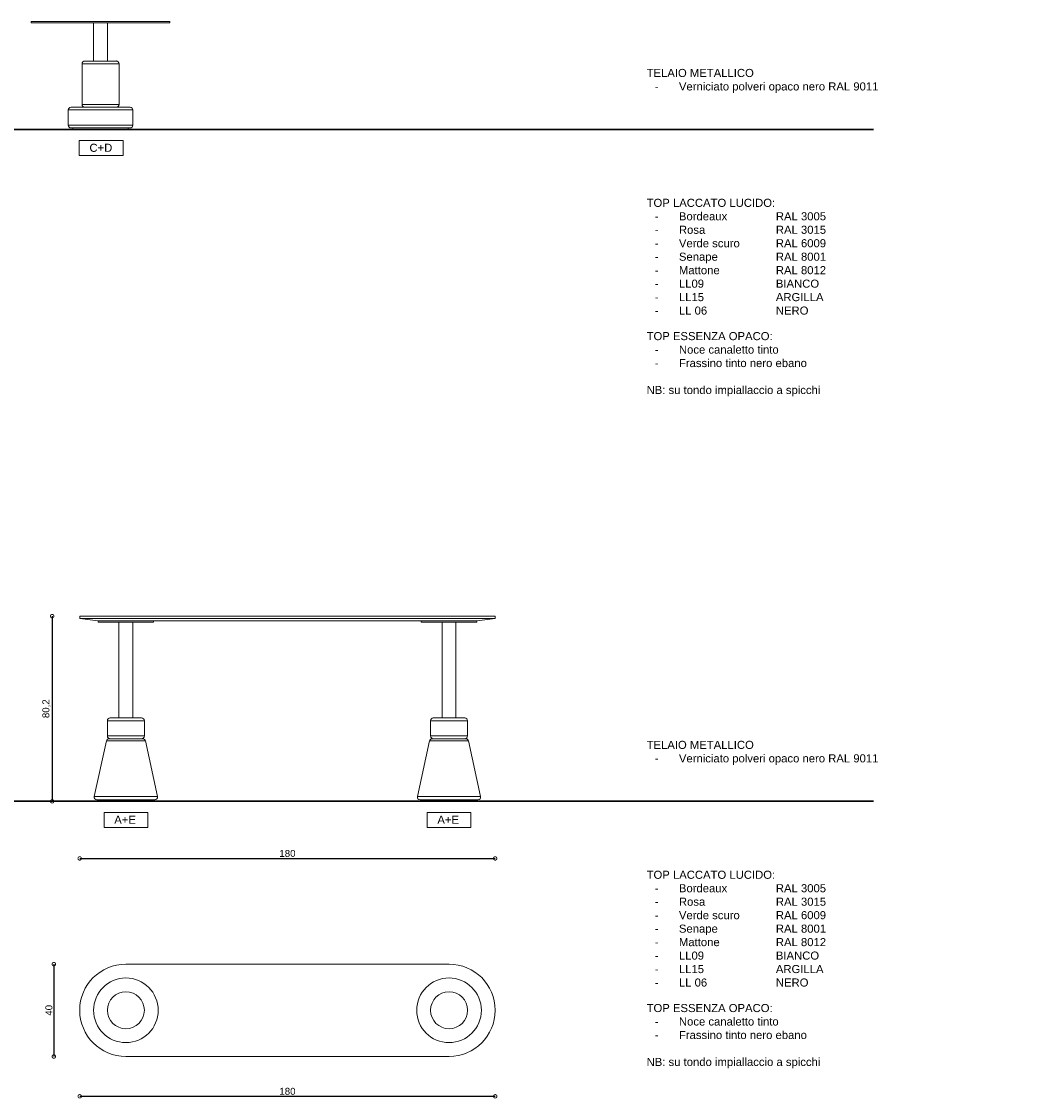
# Model space of a CAD drawing. Header units: millimetres. Extents: x 212 to 4870, y -1159 to 1622.
# Tile 7 of 21: x 4431 to 4870, y -1159 to -693. Entities that reach past the tile are written whole.
import ezdxf

# ---------------------------------------------------------------- set-up
doc = ezdxf.new("R2010")
doc.units = ezdxf.units.MM
doc.header["$PDSIZE"] = -1
doc.layers.get('0').update_dxf_attribs({"lineweight": 9})
doc.layers.add('FORMAT', color=7, linetype='Continuous')
doc.styles.get("Standard").update_dxf_attribs({"font": 'Arial.ttf'})
doc.dimstyles.new('ISO-25', dxfattribs={"dimtxt": 3, "dimasz": 3, "dimexe": 1.25, "dimexo": 0.625, "dimtad": 1, "dimdec": 1, "dimtxsty": 'Standard', "dimblk": 'DOTSMALL', "dimblk1": 'DOTSMALL', "dimblk2": 'DOTSMALL', "dimcen": 2.5, "dimse1": 1, "dimse2": 1, "dimadec": 0, "dimazin": 0, "dimtfac": 1, "dimtdec": 1, "dimtmove": 0, "dimatfit": 3, "dimldrblk": 'DOTSMALL', "dimfxl": 1, "dimarcsym": 0})

# ---------------------------------------------------------------- blocks, each defined once
blk = doc.blocks.new('_DotSmall')
at = {"color": 0, "linetype": 'ByBlock', "const_width": 0.5}
blk.add_lwpolyline([(-0.0625, 0, 1), (0.0625, 0, 1)], format="xyb", close=True, dxfattribs=at)
blk = doc.blocks.new('*D91')
at = {"color": 0, "lineweight": -2, "transparency": 16777216}
blk.add_line((4444.53, -950.49), (4444.53, -1030.69), dxfattribs=at)
at = {"layer": 'Defpoints', "color": 0, "transparency": 16777216}
for p in [(4456.48, -950.49), (4444.53, -1030.69), (4456.48, -1030.69)]:
    blk.add_point(p, dxfattribs=at)
at = {"color": 0, "lineweight": -2, "transparency": 16777216, "xscale": 3, "yscale": 3, "zscale": 3}
for p, rotation in [((4444.53, -950.49), 90), ((4444.53, -1030.69), 270)]:
    blk.add_blockref('_DotSmall', p, dxfattribs=dict(at, rotation=rotation))
at = {"color": 0, "transparency": 16777216, "insert": (4442.1, -990.59), "char_height": 3, "attachment_point": 5, "rotation": 90}
blk.add_mtext('80,2', dxfattribs=at)
blk = doc.blocks.new('*D92')
at = {"color": 0, "lineweight": -2, "transparency": 16777216}
blk.add_line((4456.48, -1055.44), (4636.48, -1055.44), dxfattribs=at)
at = {"layer": 'Defpoints', "color": 0, "transparency": 16777216}
for p in [(4456.48, -951.49), (4636.48, -950.49), (4636.48, -1055.44)]:
    blk.add_point(p, dxfattribs=at)
at = {"color": 0, "lineweight": -2, "transparency": 16777216, "xscale": 3, "yscale": 3, "zscale": 3, "rotation": 180}
blk.add_blockref('_DotSmall', (4456.48, -1055.44), dxfattribs=at)
at = {"color": 0, "lineweight": -2, "transparency": 16777216, "xscale": 3, "yscale": 3, "zscale": 3}
blk.add_blockref('_DotSmall', (4636.48, -1055.44), dxfattribs=at)
at = {"color": 0, "transparency": 16777216, "insert": (4546.48, -1053.3), "char_height": 3, "attachment_point": 5}
blk.add_mtext('180', dxfattribs=at)
blk = doc.blocks.new('*D93')
at = {"color": 0, "lineweight": -2, "transparency": 16777216}
blk.add_line((4445.27, -1101.22), (4445.27, -1141.22), dxfattribs=at)
at = {"layer": 'Defpoints', "color": 0, "transparency": 16777216}
for p in [(4476.48, -1101.22), (4445.27, -1141.22), (4476.48, -1141.22)]:
    blk.add_point(p, dxfattribs=at)
at = {"color": 0, "lineweight": -2, "transparency": 16777216, "xscale": 3, "yscale": 3, "zscale": 3}
for p, rotation in [((4445.27, -1101.22), 90), ((4445.27, -1141.22), 270)]:
    blk.add_blockref('_DotSmall', p, dxfattribs=dict(at, rotation=rotation))
at = {"color": 0, "transparency": 16777216, "insert": (4443.13, -1121.22), "char_height": 3, "attachment_point": 5, "rotation": 90}
blk.add_mtext('40', dxfattribs=at)
blk = doc.blocks.new('*D94')
at = {"color": 0, "lineweight": -2, "transparency": 16777216}
blk.add_line((4456.48, -1158.47), (4636.48, -1158.47), dxfattribs=at)
at = {"layer": 'Defpoints', "color": 0, "transparency": 16777216}
for p in [(4456.48, -1121.22), (4636.48, -1121.22), (4636.48, -1158.47)]:
    blk.add_point(p, dxfattribs=at)
at = {"color": 0, "lineweight": -2, "transparency": 16777216, "xscale": 3, "yscale": 3, "zscale": 3, "rotation": 180}
blk.add_blockref('_DotSmall', (4456.48, -1158.47), dxfattribs=at)
at = {"color": 0, "lineweight": -2, "transparency": 16777216, "xscale": 3, "yscale": 3, "zscale": 3}
blk.add_blockref('_DotSmall', (4636.48, -1158.47), dxfattribs=at)
at = {"color": 0, "transparency": 16777216, "insert": (4546.48, -1156.32), "char_height": 3, "attachment_point": 5}
blk.add_mtext('180', dxfattribs=at)

msp = doc.modelspace()

# ---------------------------------------------------------------- linework, layer by layer
at = {"color": 7, "linetype": 'Continuous', "lineweight": 9}
for p, q in [((4435.51, -692.95), (4435.51, -693.45)), ((4435.51, -692.95), (4465.51, -692.95)), ((4435.51, -693.45), (4465.51, -693.45)), ((4462.51, -693.45), (4462.51, -710.05)), ((4465.51, -692.95), (4495.51, -692.95)), ((4465.51, -693.45), (4495.51, -693.45)), ((4468.51, -710.05), (4468.51, -693.45)), ((4495.51, -693.45), (4495.51, -692.95)), ((4457.51, -711.25), (4457.51, -728.85)), ((4458.71, -710.05), (4471.97, -710.05)), ((4471.91, -710.05), (4458.71, -710.05)), ((4472.31, -710.05), (4471.91, -710.05)), ((4471.97, -710.05), (4472.31, -710.05)), ((4473.51, -728.85), (4473.51, -711.25)), ((4451.51, -731.25), (4451.51, -737.85)), ((4452.71, -730.05), (4478.31, -730.05)), ((4479.51, -737.85), (4479.51, -731.25)), ((4478.31, -739.05), (4452.71, -739.05)), ((4453.51, -739.05), (4453.51, -739.65)), ((4465.51, -739.65), (4453.51, -739.65)), ((4477.51, -739.65), (4465.51, -739.65)), ((4477.51, -739.65), (4477.51, -739.05)), ((4456.48, -950.49), (4456.48, -951.49)), ((4456.48, -950.49), (4476.48, -950.49)), ((4456.48, -951.49), (4464.48, -952.49)), ((4476.48, -951.49), (4456.48, -951.49)), ((4476.48, -950.49), (4616.48, -950.49)), ((4616.48, -951.49), (4476.48, -951.49)), ((4616.48, -950.49), (4636.48, -950.49)), ((4636.48, -951.49), (4616.48, -951.49)), ((4636.48, -951.49), (4628.48, -952.49)), ((4636.48, -951.49), (4636.48, -950.49)), ((4464.48, -952.49), (4464.48, -953.09)), ((4476.48, -952.49), (4464.48, -952.49)), ((4464.48, -953.09), (4476.48, -953.09)), ((4473.48, -953.09), (4473.48, -994.59)), ((4616.48, -952.49), (4476.48, -952.49)), ((4476.48, -953.09), (4488.48, -953.09)), ((4479.48, -994.59), (4479.48, -953.09)), ((4488.48, -953.09), (4488.48, -952.49)), ((4604.48, -952.49), (4604.48, -953.09)), ((4604.48, -953.09), (4616.48, -953.09)), ((4613.48, -953.09), (4613.48, -994.59)), ((4628.48, -952.49), (4616.48, -952.49)), ((4616.48, -953.09), (4628.48, -953.09)), ((4619.48, -994.59), (4619.48, -953.09)), ((4628.48, -953.09), (4628.48, -952.49)), ((4468.48, -995.79), (4468.48, -1002.39)), ((4469.68, -994.59), (4469.82, -994.59)), ((4469.82, -994.59), (4483.28, -994.59)), ((4484.48, -1002.39), (4484.48, -995.79)), ((4608.48, -995.79), (4608.48, -1002.39)), ((4609.68, -994.59), (4609.82, -994.59)), ((4609.82, -994.59), (4623.28, -994.59)), ((4624.48, -1002.39), (4624.48, -995.79)), ((4468.03, -1004.53), (4462.8, -1028.63)), ((4469.2, -1003.59), (4470.26, -1003.59)), ((4470.26, -1003.59), (4483.76, -1003.59)), ((4490.16, -1028.63), (4484.94, -1004.53)), ((4608.03, -1004.53), (4602.8, -1028.63)), ((4609.2, -1003.59), (4610.26, -1003.59)), ((4610.26, -1003.59), (4623.76, -1003.59)), ((4630.16, -1028.63), (4624.94, -1004.53)), ((4488.99, -1030.09), (4463.97, -1030.09)), ((4464.48, -1030.09), (4464.48, -1030.69)), ((4476.48, -1030.69), (4464.48, -1030.69)), ((4488.48, -1030.69), (4476.48, -1030.69)), ((4488.48, -1030.69), (4488.48, -1030.09)), ((4628.99, -1030.09), (4603.97, -1030.09)), ((4604.48, -1030.09), (4604.48, -1030.69)), ((4616.48, -1030.69), (4604.48, -1030.69)), ((4628.48, -1030.69), (4616.48, -1030.69)), ((4628.48, -1030.69), (4628.48, -1030.09))]:
    msp.add_line(p, q, dxfattribs=at)
at = {"color": 252, "linetype": 'Continuous', "lineweight": 9}
for p, q in [((4473.11, -711.25), (4457.51, -711.25)), ((4473.51, -711.25), (4473.11, -711.25)), ((4479.51, -731.25), (4451.51, -731.25)), ((4457.51, -728.85), (4473.11, -728.85)), ((4451.51, -737.85), (4479.51, -737.85)), ((4484.48, -995.79), (4468.65, -995.79)), ((4624.48, -995.79), (4608.65, -995.79)), ((4468.65, -1002.39), (4484.48, -1002.39)), ((4608.65, -1002.39), (4624.48, -1002.39)), ((4469.26, -1004.53), (4468.03, -1004.53)), ((4484.94, -1004.53), (4469.26, -1004.53)), ((4609.26, -1004.53), (4608.03, -1004.53)), ((4624.94, -1004.53), (4609.26, -1004.53)), ((4462.8, -1028.63), (4464.8, -1028.63)), ((4464.8, -1028.63), (4490.16, -1028.63)), ((4602.8, -1028.63), (4604.8, -1028.63)), ((4604.8, -1028.63), (4630.16, -1028.63))]:
    msp.add_line(p, q, dxfattribs=at)
at = {"color": 1, "linetype": 'Continuous', "lineweight": 9}
for p, q in [((4473.11, -728.85), (4473.51, -728.85)), ((4468.65, -995.79), (4468.48, -995.79)), ((4608.65, -995.79), (4608.48, -995.79)), ((4468.48, -1002.39), (4468.65, -1002.39)), ((4608.48, -1002.39), (4608.65, -1002.39))]:
    msp.add_line(p, q, dxfattribs=at)
at = {"lineweight": 30}
for p, q in [((4155.61, -739.65), (4800.36, -739.65)), ((4155.61, -1030.69), (4800.36, -1030.69))]:
    msp.add_line(p, q, dxfattribs=at)
for p, q in [((4476.48, -1101.22), (4616.48, -1101.22)), ((4616.48, -1141.22), (4476.48, -1141.22))]:
    msp.add_line(p, q)
for points in [[(4456.28, -744.44), (4475.27, -744.44), (4475.27, -750.95), (4456.28, -750.95)], [(4467.03, -1035.48), (4486.01, -1035.48), (4486.01, -1041.99), (4467.03, -1041.99)], [(4607.01, -1035.48), (4625.99, -1035.48), (4625.99, -1041.99), (4607.01, -1041.99)]]:
    msp.add_lwpolyline(points, close=True)
at = {"color": 252, "linetype": 'Continuous', "lineweight": 9}
for centre, radius in [((4476.48, -1121.22), 14), ((4616.48, -1121.22), 14), ((4476.48, -1121.22), 8), ((4616.48, -1121.22), 8)]:
    msp.add_circle(centre, radius, dxfattribs=at)
at = {"color": 7, "linetype": 'Continuous', "lineweight": 9}
for centre, start, end in [((4458.71, -711.25), 90, 180), ((4472.31, -711.25), 0, 90), ((4452.71, -731.25), 90, 180), ((4458.71, -728.85), 180, 270), ((4472.31, -728.85), 270, 0), ((4478.31, -731.25), 0, 90), ((4452.71, -737.85), 180, 270), ((4478.31, -737.85), 270, 0), ((4469.68, -995.79), 90, 180), ((4483.28, -995.79), 0, 90), ((4609.68, -995.79), 90, 180), ((4623.28, -995.79), 0, 90), ((4469.68, -1002.39), 180, 270), ((4483.28, -1002.39), 270, 0), ((4609.68, -1002.39), 180, 270), ((4623.28, -1002.39), 270, 0), ((4469.2, -1004.79), 90, 167.7577), ((4483.76, -1004.79), 12.2423, 90), ((4609.2, -1004.79), 90, 167.7577), ((4623.76, -1004.79), 12.2423, 90), ((4463.97, -1028.89), 167.7577, 270), ((4488.99, -1028.89), 270, 12.2423), ((4603.97, -1028.89), 167.7577, 270), ((4628.99, -1028.89), 270, 12.2423)]:
    msp.add_arc(centre, 1.2, start, end, dxfattribs=at)
for centre, start, end in [((4476.48, -1121.22), 90, 270), ((4616.48, -1121.22), 270, 90)]:
    msp.add_arc(centre, 20, start, end)
at = {"layer": 'FORMAT', "color": 7, "lineweight": 9}
msp.add_point((4472.31, -710.05), dxfattribs=at)

# ---------------------------------------------------------------- texts
at = {"char_height": 3.5, "attachment_point": 1}
for s, width, gutter_width, insert in [('TELAIO METALLICO\\P\\pi-10.5,l14,t14;-^IVerniciato polveri opaco nero RAL 9011', 1303.6008, 1, (4702.08, -713.47)), ('C+D', 48.7685, 17.5, (4460.7, -745.88)), ('TOP LACCATO LUCIDO:\\P\\pi-10.5,l14,t14,42,56;-^IBordeaux ^I^IRAL 3005\\P\\pt14,28,42,56;-^IRosa ^I^I^IRAL 3015\\P\\pt14,42,56;-^IVerde scuro ^I^IRAL 6009\\P-^ISenape ^I^IRAL 8001\\P-^IMattone ^I^IRAL 8012\\P\\pt14,28,42,56;-^ILL09 ^I^I^IBIANCO\\P-^ILL15 ^I^I^IARGILLA\\P-^ILL 06 ^I^I^INERO', 1303.6008, 1, (4702.08, -769.72)), ('TOP ESSENZA OPACO:\\P\\pi-10.5,l14,t14;-^INoce canaletto tinto\\P-^IFrassino tinto nero ebano\\P\\pi0,l0,tz;\\PNB: su tondo impiallaccio a spicchi', 1303.6008, 1, (4702.08, -827.45)), ('TELAIO METALLICO\\P\\pi-10.5,l14,t14;-^IVerniciato polveri opaco nero RAL 9011', 1303.6008, 1, (4702.08, -1004.51)), ('A+E', 48.7685, 17.5, (4471.45, -1036.92)), ('A+E', 48.7685, 17.5, (4611.43, -1036.92)), ('TOP LACCATO LUCIDO:\\P\\pi-10.5,l14,t14,42,56;-^IBordeaux ^I^IRAL 3005\\P\\pt14,28,42,56;-^IRosa ^I^I^IRAL 3015\\P\\pt14,42,56;-^IVerde scuro ^I^IRAL 6009\\P-^ISenape ^I^IRAL 8001\\P-^IMattone ^I^IRAL 8012\\P\\pt14,28,42,56;-^ILL09 ^I^I^IBIANCO\\P-^ILL15 ^I^I^IARGILLA\\P-^ILL 06 ^I^I^INERO', 1303.6008, 1, (4702.08, -1060.76)), ('TOP ESSENZA OPACO:\\P\\pi-10.5,l14,t14;-^INoce canaletto tinto\\P-^IFrassino tinto nero ebano\\P\\pi0,l0,tz;\\PNB: su tondo impiallaccio a spicchi', 1303.6008, 1, (4702.08, -1118.49))]:
    msp.add_mtext_dynamic_manual_height_columns(s, width=width, gutter_width=gutter_width, heights=[0], dxfattribs=dict(at, insert=insert))

# ---------------------------------------------------------------- dimensions: what is measured, and where the dimension line sits
for base, p1, p2, picture, middle in [((4444.53, -1030.69), (4456.48, -950.49), (4456.48, -1030.69), '*D91', (4442.1, -990.59)), ((4445.27, -1141.22), (4476.48, -1101.22), (4476.48, -1141.22), '*D93', (4443.13, -1121.22))]:
    dim = msp.add_linear_dim(base=base, p1=p1, p2=p2, angle=90, dimstyle='ISO-25')
    dim.commit()
    dim.dimension.update_dxf_attribs({"geometry": picture, "text_midpoint": middle})
for base, p1, p2, picture, middle in [((4636.48, -1055.44), (4456.48, -951.49), (4636.48, -950.49), '*D92', (4546.48, -1053.3)), ((4636.48, -1158.47), (4456.48, -1121.22), (4636.48, -1121.22), '*D94', (4546.48, -1156.32))]:
    dim = msp.add_linear_dim(base=base, p1=p1, p2=p2, dimstyle='ISO-25')
    dim.commit()
    dim.dimension.update_dxf_attribs({"geometry": picture, "text_midpoint": middle})

doc.saveas('drawing.dxf')
